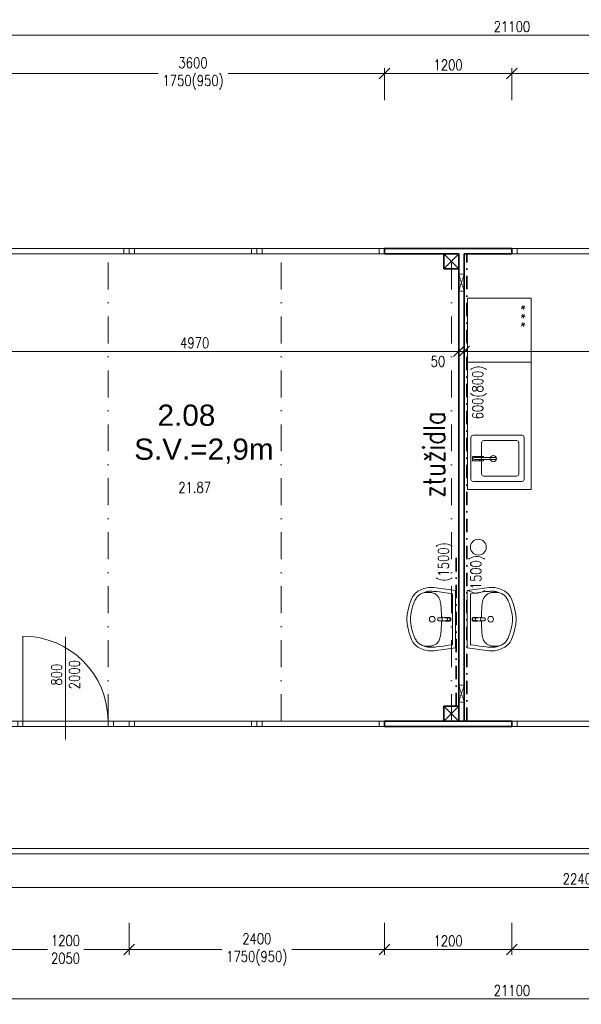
# Model space of a CAD drawing. Header units: millimetres. Extents: x -485339 to 350584, y -1189936 to 0.
# Tile 188 of 256: x 24734 to 30018, y -1083142 to -1073871. Entities that reach past the tile are written whole.
import ezdxf
from ezdxf.enums import TextEntityAlignment as Align

# ---------------------------------------------------------------- set-up
doc = ezdxf.new("R2010")
doc.units = ezdxf.units.MM
doc.header["$LTSCALE"] = 10
for name, pattern in [('DASHDOT', [25.4, 12.7, -6.35, 0, -6.35]), ('DASHED', [19.05, 12.7, -6.35]), ('DĚLICÍ2', [15.875, 6.35, -3.175, 0, -3.175, 0, -3.175])]:
    doc.linetypes.add(name, pattern=pattern)
doc.layers.get('Defpoints').update_dxf_attribs({"color": 201})
for name, color, linetype, lineweight in [('1VZT', 150, 'DASHED', 18), ('N_ker.dlažba', 10, 'DASHDOT', 35), ('N_popis', 10, 'Continuous', 18), ('N_zařiz_předměty', 10, 'Continuous', 18), ('St__otvory_dveře', 40, 'Continuous', 18), ('St_kóty', 132, 'Continuous', 18), ('St_otvory_okna', 40, 'Continuous', 18), ('St_plocha_místnosti', 250, 'Continuous', 18), ('St_popis_otvory', 40, 'Continuous', 18), ('St_sloupy_opláštění_půdorys', 25, 'Continuous', 35), ('St_zařizovací předměty', 252, 'Continuous', 18), ('St_čáry_obrys', 5, 'Continuous', 35), ('St_čáry_osy', 250, 'DASHDOT', 18), ('St_čáry_plné', 250, 'Continuous', 18), ('ZTI_ST_kanalda', 234, 'Continuous', 18)]:
    doc.layers.add(name, color=color, linetype=linetype, lineweight=lineweight)
doc.layers.add('St_plocha_místn', color=140, linetype='Continuous', lineweight=18, plot=False)
doc.styles.add('Andy', font='arial.ttf')
doc.styles.get("Standard").update_dxf_attribs({"font": 'simplex.shx', "width": 0.8})
doc.dimstyles.new('stavebníM50 vnitřní', dxfattribs={"dimtxt": 100, "dimasz": 100, "dimexe": 50, "dimexo": 100, "dimgap": 30, "dimtad": 1, "dimdec": 0, "dimtxsty": 'Standard', "dimblk": 'OBLIQUE', "dimcen": 2.5, "dimclrd": 256, "dimclre": 256, "dimclrt": 256, "dimadec": 0, "dimazin": 0, "dimtfac": 1, "dimtdec": 0, "dimtmove": 2, "dimatfit": 2, "dimldrblk": 'OBLIQUE', "dimfxl": 250, "dimfxlon": 1, "dimlwd": -1, "dimlwe": -1, "dimarcsym": 0})

# ---------------------------------------------------------------- blocks, each defined once
blk = doc.blocks.new('G$C325A9F68')
at = {"layer": 'St_otvory_okna', "ltscale": 2}
for points in [[(0, 0), (1200, 0), (1200, 50), (0, 50)], [(0, 0), (50, 0), (50, 50), (0, 50)], [(1200, 0), (1150, 0), (1150, 50), (1200, 50)]]:
    blk.add_lwpolyline(points, close=True, dxfattribs=at)
blk = doc.blocks.new('G$C51AC4435')
at = {"layer": 'St__otvory_dveře', "ltscale": 2}
for points in [[(0, 0), (50, 0), (50, -150), (0, -150)], [(0, -150), (50, -150), (50, -200), (0, -200)], [(0, -1050), (50, -1050), (50, -1000), (0, -1000)], [(0, -1200), (50, -1200), (50, -1050), (0, -1050)]]:
    blk.add_lwpolyline(points, close=True, dxfattribs=at)
at = {"layer": 'St__otvory_dveře', "linetype": 'DĚLICÍ2'}
for points in [[(0, -1000), (0, -200)], [(50, -1000), (50, -200)]]:
    blk.add_lwpolyline(points, dxfattribs=at)
at = {"layer": 'St__otvory_dveře', "ltscale": 2}
blk.add_lwpolyline([(50, -1000), (850, -1000)], dxfattribs=at)
blk.add_arc((50, -1000), 800, 0, 90, dxfattribs=at)
blk = doc.blocks.new('19252405')
at = {"color": 0}
for p, q in [((-297.4, 289), (-354.4, 263.7)), ((-256, 297.9), (-297.4, 289)), ((-205.9, 297.8), (-256, 297.9)), ((-0.1, 270), (-205.9, 297.8)), ((-415, 191.7), (-438, 129.3)), ((-402, 215.6), (-415, 191.7)), ((-387.8, 235.1), (-402, 215.6)), ((-354.4, 263.7), (-387.8, 235.1)), ((-377.9, 187.5), (-383.4, 176.7)), ((-372.4, 197), (-377.9, 187.5)), ((-366.9, 205.2), (-372.4, 197)), ((-361.2, 212.3), (-366.9, 205.2)), ((-355.4, 218.6), (-361.2, 212.3)), ((-349.3, 224.2), (-355.4, 218.6)), ((-342.8, 229.3), (-349.3, 224.2)), ((-335.7, 234), (-342.8, 229.3)), ((-328.1, 238.5), (-335.7, 234)), ((-319.9, 242.7), (-328.1, 238.5)), ((-311.4, 246.6), (-319.9, 242.7)), ((-303, 250), (-311.4, 246.6)), ((-294.7, 253.1), (-303, 250)), ((-296.5, 251), (-303, 250)), ((-289.1, 251.8), (-296.5, 251)), ((-287, 255.6), (-294.7, 253.1)), ((-281, 252.4), (-289.1, 251.8)), ((-279.9, 257.7), (-287, 255.6)), ((-272.6, 252.9), (-281, 252.4)), ((-273.6, 259.4), (-279.9, 257.7)), ((-267.9, 260.7), (-273.6, 259.4)), ((-264.3, 253.2), (-272.6, 252.9)), ((-262.5, 261.7), (-267.9, 260.7)), ((-256.6, 253.4), (-264.3, 253.2)), ((-257.4, 262.5), (-262.5, 261.7)), ((-252.3, 263.1), (-257.4, 262.5)), ((-249.5, 253.4), (-256.6, 253.4)), ((-247.3, 263.5), (-252.3, 263.1)), ((-243.2, 253.2), (-249.5, 253.4)), ((-242, 263.9), (-247.3, 263.5)), ((-237.2, 252.7), (-243.2, 253.2)), ((-236, 264), (-242, 263.9)), ((-231.5, 252), (-237.2, 252.7)), ((-228.7, 263.9), (-236, 264)), ((-225.7, 250.8), (-231.5, 252)), ((-219.5, 263.5), (-228.7, 263.9)), ((-219.7, 249.3), (-225.7, 250.8)), ((-213.4, 247.2), (-219.7, 249.3)), ((-208.3, 262.9), (-219.5, 263.5)), ((-206.7, 244.7), (-213.4, 247.2)), ((-194.3, 261.8), (-208.3, 262.9)), ((-199.8, 241.7), (-206.7, 244.7)), ((-192.9, 238.2), (-199.8, 241.7)), ((-175.7, 260), (-194.3, 261.8)), ((-186.2, 234.2), (-192.9, 238.2)), ((-179.7, 229.6), (-186.2, 234.2)), ((-173.6, 224.5), (-179.7, 229.6)), ((-149.9, 256.8), (-175.7, 260)), ((-168, 218.8), (-173.6, 224.5)), ((-162.7, 212.4), (-168, 218.8)), ((-158, 205.2), (-162.7, 212.4)), ((-153.7, 197.1), (-158, 205.2)), ((-149.9, 188), (-153.7, 197.1)), ((-114.5, 252), (-149.9, 256.8)), ((-146.7, 177.9), (-149.9, 188)), ((-67.2, 245), (-114.5, 252)), ((-34.3, 239.9), (-67.2, 245)), ((-30.1, 235), (-29.9, -235)), ((-0.1, 270), (0.1, -270)), ((-438, 129.3), (-456.2, 47.3)), ((-409.5, 101.6), (-414.2, 82.9)), ((-404.5, 119.4), (-409.5, 101.6)), ((-399.3, 135.8), (-404.5, 119.4)), ((-394.1, 150.9), (-399.3, 135.8)), ((-388.8, 164.5), (-394.1, 150.9)), ((-383.4, 176.7), (-388.8, 164.5)), ((-143.9, 166.8), (-146.7, 177.9)), ((-141.5, 154.5), (-143.9, 166.8)), ((-139.5, 141.3), (-141.5, 154.5)), ((-137.9, 127), (-139.5, 141.3)), ((-136.6, 111.6), (-137.9, 127)), ((-135.5, 95.2), (-136.6, 111.6)), ((-134.7, 77.8), (-135.5, 95.2)), ((-456.2, 47.3), (-460, -0.1)), ((-423.8, 21.2), (-425.1, -1.9)), ((-423.8, -21.5), (-425.1, 1.7)), ((-421.5, 42.6), (-423.8, 21.2)), ((-418.2, 63.2), (-421.5, 42.6)), ((-414.2, 82.9), (-418.2, 63.2)), ((-167.6, 4.8), (-167.7, 2.2)), ((-167.7, 2.2), (-167.7, 0)), ((-167.5, 6.7), (-167.6, 4.8)), ((-167.4, 8), (-167.5, 6.7)), ((-167.2, 9), (-167.4, 8)), ((-167, 9.6), (-167.2, 9)), ((-166.7, 10.2), (-167, 9.6)), ((-166.5, 10.7), (-166.7, 10.2)), ((-166.2, 11.1), (-166.5, 10.7)), ((-165.8, 11.4), (-166.2, 11.1)), ((-165.5, 11.7), (-165.8, 11.4)), ((-165.1, 11.9), (-165.5, 11.7)), ((-164.7, 12.1), (-165.1, 11.9)), ((-164.2, 12.3), (-164.7, 12.1)), ((-163.7, 12.5), (-164.2, 12.3)), ((-163.2, 12.6), (-163.7, 12.5)), ((-162.5, 12.7), (-163.2, 12.6)), ((-161.8, 12.9), (-162.5, 12.7)), ((-160.9, 13), (-161.8, 12.9)), ((-159.9, 13), (-160.9, 13)), ((-158.7, 13.1), (-159.9, 13)), ((-157.3, 13.2), (-158.7, 13.1)), ((-155.5, 13.3), (-157.3, 13.2)), ((-153.4, 13.3), (-155.5, 13.3)), ((-150.9, 13.4), (-153.4, 13.3)), ((-148.1, 13.5), (-150.9, 13.4)), ((-145, 13.6), (-148.1, 13.5)), ((-141.7, 13.6), (-145, 13.6)), ((-138.2, 13.8), (-141.7, 13.6)), ((-134.6, 13.9), (-138.2, 13.8)), ((-134.1, 59.5), (-134.7, 77.8)), ((-131.1, 14), (-134.6, 13.9)), ((-133.8, 40.3), (-134.1, 59.5)), ((-133.5, 20.5), (-133.8, 40.3)), ((-133.5, 13.9), (-133.5, 20.5)), ((-127.5, 14.2), (-131.1, 14)), ((-124.2, 14.4), (-127.5, 14.2)), ((-125.2, 8.9), (-125.9, 0)), ((-124.7, 12.6), (-125.2, 8.9)), ((-123.5, 16.6), (-124.7, 12.6)), ((-122.5, 18), (-123.5, 16.6)), ((-120.2, 19), (-122.5, 18)), ((-113.5, 18.2), (-120.2, 19)), ((-100.4, 14.6), (-113.5, 18.2)), ((-101.7, 15.8), (-104.1, 15.6)), ((-99.2, 15.9), (-101.7, 15.8)), ((-90.4, 12.4), (-100.4, 14.6)), ((-96.8, 16.1), (-99.2, 15.9)), ((-94.8, 16.2), (-96.8, 16.1)), ((-92.9, 16.4), (-94.8, 16.2)), ((-91.1, 16.5), (-92.9, 16.4)), ((-89.5, 16.6), (-91.1, 16.5)), ((-85, 11.7), (-90.4, 12.4)), ((-88, 16.7), (-89.5, 16.6)), ((-86.5, 16.8), (-88, 16.7)), ((-85, 16.9), (-86.5, 16.8)), ((-83.5, 17), (-85, 16.9)), ((-80.9, 12), (-85, 11.7)), ((-82, 17.1), (-83.5, 17)), ((-80.6, 17.2), (-82, 17.1)), ((-76.4, 13), (-80.9, 12)), ((-79.2, 17.3), (-80.6, 17.2)), ((-78, 17.4), (-79.2, 17.3)), ((-76.8, 17.5), (-78, 17.4)), ((-75.7, 17.5), (-76.8, 17.5)), ((-70.6, 14.3), (-76.4, 13)), ((-74.6, 17.6), (-75.7, 17.5)), ((-73.6, 17.7), (-74.6, 17.6)), ((-72.5, 17.8), (-73.6, 17.7)), ((-71.4, 17.8), (-72.5, 17.8)), ((-70.3, 17.9), (-71.4, 17.8)), ((-63.6, 15), (-70.6, 14.3)), ((-69, 17.9), (-70.3, 17.9)), ((-67.6, 18), (-69, 17.9)), ((-65.9, 18.1), (-67.6, 18)), ((-64, 18.1), (-65.9, 18.1)), ((-61.7, 18.2), (-64, 18.1)), ((-55.3, 16.9), (-55.3, 16.9)), ((-49.8, 12.9), (-49.8, 12.9)), ((-46.2, 7), (-46.2, 7)), ((-456.2, -47.5), (-460, -0.1)), ((-438, -129.6), (-456.2, -47.5)), ((-421.5, -42.8), (-423.8, -21.5)), ((-418.2, -63.4), (-421.5, -42.8)), ((-414.1, -83.1), (-418.2, -63.4)), ((-409.5, -101.8), (-414.1, -83.1)), ((-167.7, -2.3), (-167.7, 0)), ((-167.6, -4.9), (-167.7, -2.3)), ((-167.5, -6.8), (-167.6, -4.9)), ((-167.4, -8.1), (-167.5, -6.8)), ((-167.2, -9), (-167.4, -8.1)), ((-167, -9.7), (-167.2, -9)), ((-166.7, -10.3), (-167, -9.7)), ((-166.4, -10.8), (-166.7, -10.3)), ((-166.1, -11.2), (-166.4, -10.8)), ((-165.8, -11.5), (-166.1, -11.2)), ((-165.5, -11.8), (-165.8, -11.5)), ((-165.1, -12), (-165.5, -11.8)), ((-164.7, -12.2), (-165.1, -12)), ((-164.2, -12.4), (-164.7, -12.2)), ((-163.7, -12.6), (-164.2, -12.4)), ((-163.2, -12.7), (-163.7, -12.6)), ((-162.5, -12.8), (-163.2, -12.7)), ((-161.8, -12.9), (-162.5, -12.8)), ((-160.9, -13), (-161.8, -12.9)), ((-159.9, -13.1), (-160.9, -13)), ((-158.7, -13.2), (-159.9, -13.1)), ((-157.3, -13.3), (-158.7, -13.2)), ((-155.5, -13.3), (-157.3, -13.3)), ((-153.4, -13.4), (-155.5, -13.3)), ((-150.9, -13.5), (-153.4, -13.4)), ((-148.1, -13.5), (-150.9, -13.5)), ((-145, -13.6), (-148.1, -13.5)), ((-141.6, -13.7), (-145, -13.6)), ((-138.2, -13.8), (-141.6, -13.7)), ((-134.6, -13.9), (-138.2, -13.8)), ((-134.7, -77.8), (-135.5, -95.2)), ((-134.1, -59.5), (-134.7, -77.8)), ((-131, -14.1), (-134.6, -13.9)), ((-133.7, -40.4), (-134.1, -59.5)), ((-133.5, -20.5), (-133.7, -40.4)), ((-133.5, -14), (-133.5, -20.5)), ((-127.5, -14.3), (-131, -14.1)), ((-124.2, -14.4), (-127.5, -14.3)), ((-125.2, -8.9), (-125.9, 0)), ((-124.7, -12.6), (-125.2, -8.9)), ((-123.4, -16.6), (-124.7, -12.6)), ((-122.5, -18.1), (-123.4, -16.6)), ((-120.2, -19.1), (-122.5, -18.1)), ((-113.5, -18.2), (-120.2, -19.1)), ((-100.4, -14.7), (-113.5, -18.2)), ((-101.7, -15.8), (-104.1, -15.6)), ((-99.2, -16), (-101.7, -15.8)), ((-90.4, -12.4), (-100.4, -14.7)), ((-96.8, -16.1), (-99.2, -16)), ((-94.7, -16.3), (-96.8, -16.1)), ((-92.9, -16.4), (-94.7, -16.3)), ((-91.1, -16.5), (-92.9, -16.4)), ((-89.5, -16.6), (-91.1, -16.5)), ((-85, -11.7), (-90.4, -12.4)), ((-88, -16.7), (-89.5, -16.6)), ((-86.5, -16.8), (-88, -16.7)), ((-85, -16.9), (-86.5, -16.8)), ((-80.8, -12.1), (-85, -11.7)), ((-83.5, -17), (-85, -16.9)), ((-82, -17.1), (-83.5, -17)), ((-80.6, -17.2), (-82, -17.1)), ((-76.4, -13), (-80.8, -12.1)), ((-79.2, -17.3), (-80.6, -17.2)), ((-78, -17.4), (-79.2, -17.3)), ((-76.8, -17.5), (-78, -17.4)), ((-75.7, -17.6), (-76.8, -17.5)), ((-70.6, -14.3), (-76.4, -13)), ((-74.6, -17.7), (-75.7, -17.6)), ((-73.5, -17.7), (-74.6, -17.7)), ((-72.5, -17.8), (-73.5, -17.7)), ((-71.4, -17.9), (-72.5, -17.8)), ((-70.3, -17.9), (-71.4, -17.9)), ((-63.6, -15), (-70.6, -14.3)), ((-69, -18), (-70.3, -17.9)), ((-67.6, -18), (-69, -18)), ((-65.9, -18.1), (-67.6, -18)), ((-63.9, -18.2), (-65.9, -18.1)), ((-61.6, -18.2), (-63.9, -18.2)), ((-55.3, -16.9), (-55.3, -16.9)), ((-49.8, -12.9), (-49.8, -12.9)), ((-46.2, -7.1), (-46.2, -7.1)), ((-44.9, 0), (-44.9, 0)), ((-414.9, -191.9), (-438, -129.6)), ((-404.4, -119.5), (-409.5, -101.8)), ((-399.3, -136), (-404.4, -119.5)), ((-394, -151.1), (-399.3, -136)), ((-388.7, -164.7), (-394, -151.1)), ((-383.3, -176.9), (-388.7, -164.7)), ((-377.8, -187.7), (-383.3, -176.9)), ((-146.6, -178), (-149.9, -188.1)), ((-143.8, -166.8), (-146.6, -178)), ((-141.4, -154.6), (-143.8, -166.8)), ((-139.4, -141.4), (-141.4, -154.6)), ((-137.8, -127), (-139.4, -141.4)), ((-136.5, -111.6), (-137.8, -127)), ((-135.5, -95.2), (-136.5, -111.6)), ((-401.9, -215.8), (-414.9, -191.9)), ((-387.7, -235.3), (-401.9, -215.8)), ((-354.3, -263.9), (-387.7, -235.3)), ((-372.3, -197.1), (-377.8, -187.7)), ((-366.8, -205.3), (-372.3, -197.1)), ((-361.1, -212.5), (-366.8, -205.3)), ((-355.3, -218.8), (-361.1, -212.5)), ((-349.1, -224.4), (-355.3, -218.8)), ((-297.3, -289.2), (-354.3, -263.9)), ((-342.6, -229.5), (-349.1, -224.4)), ((-335.6, -234.2), (-342.6, -229.5)), ((-328, -238.7), (-335.6, -234.2)), ((-319.8, -242.9), (-328, -238.7)), ((-311.3, -246.7), (-319.8, -242.9)), ((-302.9, -250.2), (-311.3, -246.7)), ((-296.4, -251.1), (-302.9, -250.2)), ((-294.6, -253.2), (-302.9, -250.2)), ((-289, -251.9), (-296.4, -251.1)), ((-286.8, -255.8), (-294.6, -253.2)), ((-280.8, -252.6), (-289, -251.9)), ((-279.8, -257.9), (-286.8, -255.8)), ((-272.5, -253), (-280.8, -252.6)), ((-273.5, -259.5), (-279.8, -257.9)), ((-267.7, -260.8), (-273.5, -259.5)), ((-264.2, -253.4), (-272.5, -253)), ((-262.4, -261.8), (-267.7, -260.8)), ((-256.4, -253.5), (-264.2, -253.4)), ((-257.3, -262.6), (-262.4, -261.8)), ((-252.2, -263.2), (-257.3, -262.6)), ((-249.4, -253.5), (-256.4, -253.5)), ((-247.1, -263.7), (-252.2, -263.2)), ((-243, -253.3), (-249.4, -253.5)), ((-241.9, -264), (-247.1, -263.7)), ((-237.1, -252.9), (-243, -253.3)), ((-235.9, -264.1), (-241.9, -264)), ((-231.4, -252.1), (-237.1, -252.9)), ((-228.5, -264), (-235.9, -264.1)), ((-225.6, -250.9), (-231.4, -252.1)), ((-219.4, -263.7), (-228.5, -264)), ((-219.6, -249.4), (-225.6, -250.9)), ((-213.2, -247.3), (-219.6, -249.4)), ((-208.1, -263), (-219.4, -263.7)), ((-206.6, -244.8), (-213.2, -247.3)), ((-194.2, -261.9), (-208.1, -263)), ((-199.7, -241.8), (-206.6, -244.8)), ((0.1, -270), (-205.7, -297.9)), ((-192.8, -238.3), (-199.7, -241.8)), ((-175.6, -260), (-194.2, -261.9)), ((-186.1, -234.3), (-192.8, -238.3)), ((-179.6, -229.7), (-186.1, -234.3)), ((-173.5, -224.6), (-179.6, -229.7)), ((-149.8, -256.9), (-175.6, -260)), ((-167.9, -218.9), (-173.5, -224.6)), ((-162.6, -212.5), (-167.9, -218.9)), ((-157.9, -205.2), (-162.6, -212.5)), ((-153.6, -197.1), (-157.9, -205.2)), ((-149.9, -188.1), (-153.6, -197.1)), ((-114.4, -252.1), (-149.8, -256.9)), ((-67, -245.1), (-114.4, -252.1)), ((-34.2, -239.9), (-67, -245.1)), ((-255.9, -298), (-297.3, -289.2)), ((-205.7, -297.9), (-255.9, -298))]:
    blk.add_line(p, q, dxfattribs=at)
for centre, major_axis, start_param, end_param in [((-35.1, 235), (3.54, 3.54), 5.498034, 6.914051), ((-220, -0.1), (19.1, 19.1), 0.785398, 7.068583), ((-62.9, 0), (-9.75, 9.75), -0.785398, 5.497787), ((-62.9, 0), (10.6, 10.6), 3.881371, 7.115283), ((-61.7, 2.9), (-10.9, 10.9), -1.209553, -0.785152), ((-62.3, 1.5), (11.9, 11.9), 6.239989, 6.644428), ((-63.3, 0.6), (-12.9, 12.9), 4.290124, 4.669192), ((-64.8, 0), (-14, 14), 3.927237, 4.290124), ((-61.7, -2.9), (-10.9, 10.9), 2.356441, 2.780842), ((-62.3, -1.5), (11.9, 11.9), 4.351639, 4.756078), ((-63.3, -0.6), (-12.9, 12.9), 3.185282, 3.564351), ((-64.8, 0), (-14, 14), 3.564351, 3.927237), ((-34.9, -235), (-3.54, 3.54), 2.51122, 3.927237)]:
    blk.add_ellipse(centre, major_axis=major_axis, ratio=1, start_param=start_param, end_param=end_param, dxfattribs=at)
blk = doc.blocks.new('G$C2F820337')
at = {"layer": 'St_sloupy_opláštění_půdorys', "ltscale": 2}
blk.add_lwpolyline([(-70, -70), (70, -70), (70, 70), (-70, 70)], close=True, dxfattribs=at)
for points in [[(-70, 70), (70, -70)], [(70, 70), (-70, -70)]]:
    blk.add_lwpolyline(points, dxfattribs=at)
blk = doc.blocks.new('_OBLIQUE')
at = {"color": 0, "linetype": 'ByBlock'}
blk.add_line((-0.5, -0.5), (0.5, 0.5), dxfattribs=at)
blk = doc.blocks.new('*D6160')
at = {"layer": 'Defpoints', "color": 0}
for p in [(24565.3, -1080821.3), (25765.3, -1080821.3), (25765.3, -1082624.9)]:
    blk.add_point(p, dxfattribs=at)
at = {"layer": 'St_kóty'}
for p, q in [((24565.3, -1082374.9), (24565.3, -1082674.9)), ((25765.3, -1082374.9), (25765.3, -1082674.9)), ((24565.3, -1082624.9), (24994.3, -1082624.9)), ((25765.3, -1082624.9), (25336.2, -1082624.9))]:
    blk.add_line(p, q, dxfattribs=at)
at = {"layer": 'St_kóty', "linetype": 'ByBlock', "xscale": 100, "yscale": 100, "zscale": 100, "rotation": 180}
blk.add_blockref('_OBLIQUE', (24565.3, -1082624.9), dxfattribs=at)
at = {"layer": 'St_kóty', "linetype": 'ByBlock', "xscale": 100, "yscale": 100, "zscale": 100}
blk.add_blockref('_OBLIQUE', (25765.3, -1082624.9), dxfattribs=at)
at = {"layer": 'St_kóty', "insert": (25165.3, -1082624.9), "char_height": 100, "attachment_point": 5}
blk.add_mtext('1200\\P2050', dxfattribs=at)
blk = doc.blocks.new('*D6161')
at = {"layer": 'Defpoints', "color": 0}
for p in [(25765.3, -1080821.3), (28165.3, -1080821.3), (28165.3, -1082624.9)]:
    blk.add_point(p, dxfattribs=at)
at = {"layer": 'St_kóty'}
for p, q in [((25765.3, -1082374.9), (25765.3, -1082674.9)), ((28165.3, -1082374.9), (28165.3, -1082674.9)), ((25765.3, -1082624.9), (26636.2, -1082624.9)), ((28165.3, -1082624.9), (27294.3, -1082624.9))]:
    blk.add_line(p, q, dxfattribs=at)
at = {"layer": 'St_kóty', "linetype": 'ByBlock', "xscale": 100, "yscale": 100, "zscale": 100, "rotation": 180}
blk.add_blockref('_OBLIQUE', (25765.3, -1082624.9), dxfattribs=at)
at = {"layer": 'St_kóty', "linetype": 'ByBlock', "xscale": 100, "yscale": 100, "zscale": 100}
blk.add_blockref('_OBLIQUE', (28165.3, -1082624.9), dxfattribs=at)
at = {"layer": 'St_kóty', "insert": (26965.3, -1082624.9), "char_height": 100, "attachment_point": 5}
blk.add_mtext('2400\\P1750(950)', dxfattribs=at)
blk = doc.blocks.new('*D6162')
at = {"layer": 'Defpoints', "color": 0}
for p in [(28165.3, -1080821.3), (29365.3, -1080821.3), (29365.3, -1082624.9)]:
    blk.add_point(p, dxfattribs=at)
at = {"layer": 'St_kóty'}
for p, q in [((28165.3, -1082374.9), (28165.3, -1082674.9)), ((29365.3, -1082374.9), (29365.3, -1082674.9)), ((28165.3, -1082624.9), (29365.3, -1082624.9))]:
    blk.add_line(p, q, dxfattribs=at)
at = {"layer": 'St_kóty', "linetype": 'ByBlock', "xscale": 100, "yscale": 100, "zscale": 100, "rotation": 180}
blk.add_blockref('_OBLIQUE', (28165.3, -1082624.9), dxfattribs=at)
at = {"layer": 'St_kóty', "linetype": 'ByBlock', "xscale": 100, "yscale": 100, "zscale": 100}
blk.add_blockref('_OBLIQUE', (29365.3, -1082624.9), dxfattribs=at)
at = {"layer": 'St_kóty', "insert": (28765.3, -1082544.9), "char_height": 100, "attachment_point": 5}
blk.add_mtext('1200', dxfattribs=at)
blk = doc.blocks.new('*D6163')
at = {"layer": 'Defpoints', "color": 0}
for p in [(29365.3, -1080821.3), (31765.3, -1080821.3), (31765.3, -1082624.9)]:
    blk.add_point(p, dxfattribs=at)
at = {"layer": 'St_kóty'}
for p, q in [((29365.3, -1082374.9), (29365.3, -1082674.9)), ((31765.3, -1082374.9), (31765.3, -1082674.9)), ((29365.3, -1082624.9), (30236.2, -1082624.9)), ((31765.3, -1082624.9), (30894.3, -1082624.9))]:
    blk.add_line(p, q, dxfattribs=at)
at = {"layer": 'St_kóty', "linetype": 'ByBlock', "xscale": 100, "yscale": 100, "zscale": 100, "rotation": 180}
blk.add_blockref('_OBLIQUE', (29365.3, -1082624.9), dxfattribs=at)
at = {"layer": 'St_kóty', "linetype": 'ByBlock', "xscale": 100, "yscale": 100, "zscale": 100}
blk.add_blockref('_OBLIQUE', (31765.3, -1082624.9), dxfattribs=at)
at = {"layer": 'St_kóty', "insert": (30565.3, -1082624.9), "char_height": 100, "attachment_point": 5}
blk.add_mtext('2400\\P1750(950)', dxfattribs=at)
blk = doc.blocks.new('*D6173')
at = {"layer": 'Defpoints', "color": 0}
for p in [(23895.3, -1076075.7), (28865.3, -1076075.7), (28865.3, -1076994)]:
    blk.add_point(p, dxfattribs=at)
at = {"layer": 'St_kóty'}
for p, q in [((23895.3, -1076744), (23895.3, -1077044)), ((28865.3, -1076744), (28865.3, -1077044)), ((23895.3, -1076994), (28865.3, -1076994))]:
    blk.add_line(p, q, dxfattribs=at)
at = {"layer": 'St_kóty', "linetype": 'ByBlock', "xscale": 100, "yscale": 100, "zscale": 100, "rotation": 180}
blk.add_blockref('_OBLIQUE', (23895.3, -1076994), dxfattribs=at)
at = {"layer": 'St_kóty', "linetype": 'ByBlock', "xscale": 100, "yscale": 100, "zscale": 100}
blk.add_blockref('_OBLIQUE', (28865.3, -1076994), dxfattribs=at)
at = {"layer": 'St_kóty', "insert": (26380.3, -1076914), "char_height": 100, "attachment_point": 5}
blk.add_mtext('4970', dxfattribs=at)
blk = doc.blocks.new('*D6174')
at = {"layer": 'Defpoints', "color": 0}
for p in [(28865.3, -1076075.7), (28915.3, -1076075.7), (28915.3, -1076994)]:
    blk.add_point(p, dxfattribs=at)
at = {"layer": 'St_kóty'}
for p, q in [((28865.3, -1076744), (28865.3, -1077044)), ((28915.3, -1076744), (28915.3, -1077044)), ((28865.3, -1076994), (28765.3, -1076994)), ((28865.3, -1076994), (28915.3, -1076994)), ((28915.3, -1076994), (29015.3, -1076994))]:
    blk.add_line(p, q, dxfattribs=at)
at = {"layer": 'St_kóty', "linetype": 'ByBlock', "xscale": 100, "yscale": 100, "zscale": 100}
blk.add_blockref('_OBLIQUE', (28865.3, -1076994), dxfattribs=at)
at = {"layer": 'St_kóty', "linetype": 'ByBlock', "xscale": 100, "yscale": 100, "zscale": 100, "rotation": 180}
blk.add_blockref('_OBLIQUE', (28915.3, -1076994), dxfattribs=at)
at = {"layer": 'St_kóty', "insert": (28668.6, -1077088.4), "char_height": 100, "attachment_point": 5}
blk.add_mtext('50', dxfattribs=at)
blk = doc.blocks.new('*D6175')
at = {"layer": 'Defpoints', "color": 0}
for p in [(28915.3, -1076075.7), (35225.3, -1076075.7), (35225.3, -1076994)]:
    blk.add_point(p, dxfattribs=at)
at = {"layer": 'St_kóty'}
for p, q in [((28915.3, -1076744), (28915.3, -1077044)), ((35225.3, -1076744), (35225.3, -1077044)), ((28915.3, -1076994), (35225.3, -1076994))]:
    blk.add_line(p, q, dxfattribs=at)
at = {"layer": 'St_kóty', "linetype": 'ByBlock', "xscale": 100, "yscale": 100, "zscale": 100, "rotation": 180}
blk.add_blockref('_OBLIQUE', (28915.3, -1076994), dxfattribs=at)
at = {"layer": 'St_kóty', "linetype": 'ByBlock', "xscale": 100, "yscale": 100, "zscale": 100}
blk.add_blockref('_OBLIQUE', (35225.3, -1076994), dxfattribs=at)
at = {"layer": 'St_kóty', "insert": (32070.3, -1076914), "char_height": 100, "attachment_point": 5}
blk.add_mtext('6310', dxfattribs=at)
blk = doc.blocks.new('*D6182')
at = {"layer": 'Defpoints', "color": 0}
for p in [(28165.3, -1074377.8), (24565.3, -1076025.7), (28165.3, -1076025.7)]:
    blk.add_point(p, dxfattribs=at)
at = {"layer": 'St_kóty'}
for p, q in [((24565.3, -1074627.8), (24565.3, -1074327.8)), ((24565.3, -1074377.8), (26036.2, -1074377.8)), ((28165.3, -1074377.8), (26694.3, -1074377.8)), ((28165.3, -1074627.8), (28165.3, -1074327.8))]:
    blk.add_line(p, q, dxfattribs=at)
at = {"layer": 'St_kóty', "linetype": 'ByBlock', "xscale": 100, "yscale": 100, "zscale": 100, "rotation": 180}
blk.add_blockref('_OBLIQUE', (24565.3, -1074377.8), dxfattribs=at)
at = {"layer": 'St_kóty', "linetype": 'ByBlock', "xscale": 100, "yscale": 100, "zscale": 100}
blk.add_blockref('_OBLIQUE', (28165.3, -1074377.8), dxfattribs=at)
at = {"layer": 'St_kóty', "insert": (26365.3, -1074377.8), "char_height": 100, "attachment_point": 5}
blk.add_mtext('3600\\P1750(950)', dxfattribs=at)
blk = doc.blocks.new('*D6183')
at = {"layer": 'Defpoints', "color": 0}
for p in [(29365.3, -1074377.8), (28165.3, -1076025.7), (29365.3, -1076025.7)]:
    blk.add_point(p, dxfattribs=at)
at = {"layer": 'St_kóty'}
for p, q in [((28165.3, -1074627.8), (28165.3, -1074327.8)), ((28165.3, -1074377.8), (29365.3, -1074377.8)), ((29365.3, -1074627.8), (29365.3, -1074327.8))]:
    blk.add_line(p, q, dxfattribs=at)
at = {"layer": 'St_kóty', "linetype": 'ByBlock', "xscale": 100, "yscale": 100, "zscale": 100, "rotation": 180}
blk.add_blockref('_OBLIQUE', (28165.3, -1074377.8), dxfattribs=at)
at = {"layer": 'St_kóty', "linetype": 'ByBlock', "xscale": 100, "yscale": 100, "zscale": 100}
blk.add_blockref('_OBLIQUE', (29365.3, -1074377.8), dxfattribs=at)
at = {"layer": 'St_kóty', "insert": (28765.3, -1074297.8), "char_height": 100, "attachment_point": 5}
blk.add_mtext('1200', dxfattribs=at)
blk = doc.blocks.new('*D6184')
at = {"layer": 'Defpoints', "color": 0}
for p in [(34165.3, -1074377.8), (29365.3, -1076025.7), (34165.3, -1076050.7)]:
    blk.add_point(p, dxfattribs=at)
at = {"layer": 'St_kóty'}
for p, q in [((29365.3, -1074627.8), (29365.3, -1074327.8)), ((29365.3, -1074377.8), (31436.2, -1074377.8)), ((34165.3, -1074377.8), (32094.3, -1074377.8)), ((34165.3, -1074627.8), (34165.3, -1074327.8))]:
    blk.add_line(p, q, dxfattribs=at)
at = {"layer": 'St_kóty', "linetype": 'ByBlock', "xscale": 100, "yscale": 100, "zscale": 100, "rotation": 180}
blk.add_blockref('_OBLIQUE', (29365.3, -1074377.8), dxfattribs=at)
at = {"layer": 'St_kóty', "linetype": 'ByBlock', "xscale": 100, "yscale": 100, "zscale": 100}
blk.add_blockref('_OBLIQUE', (34165.3, -1074377.8), dxfattribs=at)
at = {"layer": 'St_kóty', "insert": (31765.3, -1074377.8), "char_height": 100, "attachment_point": 5}
blk.add_mtext('4800\\P1750(950)', dxfattribs=at)
blk = doc.blocks.new('*D6238')
at = {"layer": 'Defpoints', "color": 0}
for p in [(39915.3, -1074017.1), (18815.3, -1076025.7), (39915.3, -1076025.7)]:
    blk.add_point(p, dxfattribs=at)
at = {"layer": 'St_kóty'}
for p, q in [((18815.3, -1074267.1), (18815.3, -1073967.1)), ((18815.3, -1074017.1), (39915.3, -1074017.1)), ((39915.3, -1074267.1), (39915.3, -1073967.1))]:
    blk.add_line(p, q, dxfattribs=at)
at = {"layer": 'St_kóty', "linetype": 'ByBlock', "xscale": 100, "yscale": 100, "zscale": 100, "rotation": 180}
blk.add_blockref('_OBLIQUE', (18815.3, -1074017.1), dxfattribs=at)
at = {"layer": 'St_kóty', "linetype": 'ByBlock', "xscale": 100, "yscale": 100, "zscale": 100}
blk.add_blockref('_OBLIQUE', (39915.3, -1074017.1), dxfattribs=at)
at = {"layer": 'St_kóty', "insert": (29365.3, -1073937.1), "char_height": 100, "attachment_point": 5}
blk.add_mtext('21100', dxfattribs=at)
blk = doc.blocks.new('*D6326')
at = {"layer": 'Defpoints', "color": 0}
for p in [(39915.3, -1080525.7), (18815.3, -1081725.7), (39915.3, -1083091.6)]:
    blk.add_point(p, dxfattribs=at)
at = {"layer": 'St_kóty'}
for p, q in [((18815.3, -1082841.6), (18815.3, -1083141.6)), ((39915.3, -1082841.6), (39915.3, -1083141.6)), ((18815.3, -1083091.6), (39915.3, -1083091.6))]:
    blk.add_line(p, q, dxfattribs=at)
at = {"layer": 'St_kóty', "linetype": 'ByBlock', "xscale": 100, "yscale": 100, "zscale": 100, "rotation": 180}
blk.add_blockref('_OBLIQUE', (18815.3, -1083091.6), dxfattribs=at)
at = {"layer": 'St_kóty', "linetype": 'ByBlock', "xscale": 100, "yscale": 100, "zscale": 100}
blk.add_blockref('_OBLIQUE', (39915.3, -1083091.6), dxfattribs=at)
at = {"layer": 'St_kóty', "insert": (29365.3, -1083011.6), "char_height": 100, "attachment_point": 5}
blk.add_mtext('21100', dxfattribs=at)
blk = doc.blocks.new('*D6334')
at = {"layer": 'Defpoints', "color": 0}
for p in [(18815.3, -1081725.7), (41215.3, -1081725.7), (41215.3, -1082040.9)]:
    blk.add_point(p, dxfattribs=at)
at = {"layer": 'St_kóty'}
for p, q in [((18815.3, -1081825.7), (18815.3, -1082090.9)), ((41215.3, -1081825.7), (41215.3, -1082090.9)), ((18815.3, -1082040.9), (41215.3, -1082040.9))]:
    blk.add_line(p, q, dxfattribs=at)
at = {"layer": 'St_kóty', "linetype": 'ByBlock', "xscale": 100, "yscale": 100, "zscale": 100, "rotation": 180}
blk.add_blockref('_OBLIQUE', (18815.3, -1082040.9), dxfattribs=at)
at = {"layer": 'St_kóty', "linetype": 'ByBlock', "xscale": 100, "yscale": 100, "zscale": 100}
blk.add_blockref('_OBLIQUE', (41215.3, -1082040.9), dxfattribs=at)
at = {"layer": 'St_kóty', "insert": (30015.3, -1081960.9), "char_height": 100, "attachment_point": 5}
blk.add_mtext('22400', dxfattribs=at)
blk = doc.blocks.new('G$CE2E125C4')
at = {"layer": 'St_zařizovací předměty', "color": 0, "ltscale": 0.5}
for p, q in [((1800, 0), (0, 0)), ((1289.1, -52.1), (1289.1, -512.1)), ((1704.4, -32.1), (1309.1, -32.1)), ((1529.1, -48.1), (1489.2, -48.1)), ((1489.2, -48.1), (1489.2, -113.1)), ((1500.1, -62.1), (1500.1, -260)), ((1500.1, -113.1), (1500.1, -62.1)), ((1518.1, -260), (1518.1, -62.1)), ((1518.1, -62.1), (1518.1, -113.1)), ((1529.1, -113.1), (1529.1, -48.1)), ((1724.4, -512.1), (1724.4, -52.1)), ((1339.1, -152.1), (1339.1, -462.1)), ((1654.1, -132.1), (1359.1, -132.1)), ((1489.2, -113.1), (1500.1, -113.1)), ((1500.1, -114.1), (1489.4, -114.1)), ((1489.4, -114.1), (1489.4, -149.1)), ((1489.4, -149.1), (1500.1, -149.1)), ((1500.1, -149.1), (1500.1, -114.1)), ((1518.1, -113.1), (1529.1, -113.1)), ((1528.8, -114.1), (1518.1, -114.1)), ((1518.1, -114.1), (1518.1, -149.1)), ((1518.1, -149.1), (1528.8, -149.1)), ((1528.8, -149.1), (1528.8, -114.1)), ((1674.1, -462.1), (1674.1, -152.1)), ((87.6, -522.4), (68.7, -518.6)), ((87.6, -522.4), (74.8, -536.9)), ((87.6, -522.4), (81.5, -504.1)), ((87.6, -522.4), (100.4, -507.9)), ((87.6, -522.4), (106.5, -526.2)), ((87.6, -522.4), (93.7, -540.7)), ((167.6, -522.4), (148.7, -518.6)), ((167.6, -522.4), (154.8, -536.9)), ((167.6, -522.4), (161.5, -504.1)), ((167.6, -522.4), (180.4, -507.9)), ((167.6, -522.4), (173.7, -540.7)), ((167.6, -522.4), (186.5, -526.2)), ((247.6, -522.4), (228.7, -518.6)), ((247.6, -522.4), (234.8, -536.9)), ((247.6, -522.4), (241.5, -504.1)), ((247.6, -522.4), (260.4, -507.9)), ((247.6, -522.4), (266.5, -526.2)), ((247.6, -522.4), (253.7, -540.7)), ((1309.1, -532.1), (1704.4, -532.1)), ((1359.1, -482.1), (1654.1, -482.1)), ((1800, -600), (0, -600))]:
    blk.add_line(p, q, dxfattribs=at)
for points in [[(0, 0), (0, -600)], [(600, 0), (600, -600)], [(1800, 0), (1800, -600)]]:
    blk.add_lwpolyline(points, dxfattribs=at)
blk.add_circle((1509.1, -242.1), 30, dxfattribs=at)
for centre, radius, start, end in [((1309.1, -52.1), 20, 90, 180), ((1509.1, -62.1), 9, 0, 180), ((1509.1, -62.1), 9, 0, 180), ((1704.4, -52.1), 20, 0, 90), ((1359.1, -152.1), 20, 90, 180), ((1654.1, -152.1), 20, 0, 90), ((1509.1, -260), 9, 180.14724, 0.14724), ((1359.1, -462.1), 20, 180, 270), ((1654.1, -462.1), 20, 270, 0), ((1309.1, -512.1), 20, 180, 270), ((1704.4, -512.1), 20, 270, 0)]:
    blk.add_arc(centre, radius, start, end, dxfattribs=at)
blk.add_point((1359.1, -482.1), dxfattribs=at)
blk = doc.blocks.new('G$CB525666B')
at = {"layer": '1VZT', "ltscale": 0.1}
for points in [[(-10858.9, -80), (-10908.9, -80), (-10858.9, 80), (-10908.9, 80)], [(-10858.9, -3948.9), (-10908.9, -3948.9), (-10858.9, -3788.9), (-10908.9, -3788.9)]]:
    blk.add_lwpolyline(points, close=True, dxfattribs=at)

msp = doc.modelspace()

# ---------------------------------------------------------------- linework, layer by layer
at = {"layer": 'N_ker.dlažba'}
for points in [[(28940.3, -1080475.7), (28940.3, -1076075.7)], [(28840.3, -1080335.7), (28840.3, -1078835.7)]]:
    msp.add_lwpolyline(points, dxfattribs=at)
at = {"layer": 'St_plocha_místn'}
for points in [[(23895.3, -1076075.7), (28865.3, -1076075.7), (28865.3, -1080475.7), (23895.3, -1080475.7)], [(28915.3, -1080475.7), (35225.3, -1080475.7), (35225.3, -1076075.7), (28915.3, -1076075.7)], [(39915.3, -1079375.7), (41215.3, -1079375.7), (41215.3, -1081725.7), (18815.3, -1081725.7), (18815.3, -1080525.7), (39915.3, -1080525.7)]]:
    msp.add_lwpolyline(points, close=True, dxfattribs=at)
at = {"layer": 'St_popis_otvory'}
msp.add_lwpolyline([(25165.3, -1080648.6), (25165.3, -1079682.4)], dxfattribs=at)
at = {"layer": 'St_čáry_obrys', "ltscale": 2}
for points in [[(28165.3, -1076025.7), (29365.3, -1076025.7)], [(28165.3, -1076025.7), (28165.3, -1076075.7)], [(28165.3, -1076075.7), (28865.3, -1076075.7)], [(28915.3, -1076075.7), (28915.3, -1080475.7)], [(28915.3, -1076075.7), (29365.3, -1076075.7)], [(29365.3, -1076025.7), (29365.3, -1076075.7)], [(28865.3, -1076215.7), (28865.3, -1080335.7)], [(28165.3, -1080475.7), (29365.3, -1080475.7)], [(28165.3, -1080475.7), (28165.3, -1080525.7)], [(28165.3, -1080525.7), (29365.3, -1080525.7)], [(29365.3, -1080475.7), (29365.3, -1080525.7)]]:
    msp.add_lwpolyline(points, dxfattribs=at)
at = {"layer": 'St_čáry_osy', "ltscale": 2}
for points in [[(25565.3, -1080475.7), (25565.3, -1076075.7)], [(27195.3, -1080475.7), (27195.3, -1076075.7)], [(28795.3, -1080475.7), (28795.3, -1076075.7)]]:
    msp.add_lwpolyline(points, dxfattribs=at)
at = {"layer": 'St_čáry_plné', "ltscale": 2}
for points in [[(18815.3, -1080525.7), (18815.3, -1081725.7), (39915.3, -1081725.7), (41215.3, -1081725.7), (41215.3, -1079375.7), (39915.3, -1079375.7)], [(18865.3, -1080525.7), (18865.3, -1081675.7), (39915.3, -1081675.7), (41165.3, -1081675.7), (41165.3, -1080225.7)]]:
    msp.add_lwpolyline(points, dxfattribs=at)
at = {"layer": 'ZTI_ST_kanalda', "ltscale": 2}
msp.add_circle((29049.2, -1078837.9), 75, dxfattribs=at)

# ---------------------------------------------------------------- block references
at = {"layer": '1VZT'}
msp.add_blockref('G$CB525666B', (39774.1, -1076346.7), dxfattribs=at)
at = {"layer": 'N_zařiz_předměty', "xscale": -1}
for name, p, rotation in [('G$CE2E125C4', (28947.7, -1076494.8), 89.99999999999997), ('19252405', (28835.2, -1079516.6), 180)]:
    msp.add_blockref(name, p, dxfattribs=dict(at, rotation=rotation))
at = {"layer": 'N_zařiz_předměty', "rotation": 179.9999999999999}
msp.add_blockref('19252405', (28945.3, -1079516.6), dxfattribs=at)
at = {"layer": 'St__otvory_dveře', "ltscale": 2, "xscale": -1, "rotation": 270}
msp.add_blockref('G$C51AC4435', (25765.3, -1080525.7), dxfattribs=at)
at = {"layer": 'St_otvory_okna', "ltscale": 2}
for p in [(24565.3, -1076075.7), (25765.3, -1076075.7), (26965.3, -1076075.7), (29365.3, -1076075.7), (25765.3, -1080525.7), (26965.3, -1080525.7)]:
    msp.add_blockref('G$C325A9F68', p, dxfattribs=at)
at = {"layer": 'St_otvory_okna', "ltscale": 2, "xscale": -1}
msp.add_blockref('G$C325A9F68', (30565.3, -1080525.7), dxfattribs=at)
at = {"layer": 'St_sloupy_opláštění_půdorys', "ltscale": 2}
for p in [(28795.3, -1076145.7), (28795.3, -1080405.7)]:
    msp.add_blockref('G$C2F820337', p, dxfattribs=at)

# ---------------------------------------------------------------- texts
at = {"layer": 'N_popis', "width": 0.8}
for s, p in [('600(800)', (29093.5, -1077635)), ('(1500)', (28771.1, -1079162.8)), ('(1500)', (29076.1, -1079282.9))]:
    msp.add_text(s, height=100, rotation=90, dxfattribs=at).set_placement(p)
at = {"layer": 'St_plocha_místn', "width": 0.8}
msp.add_text('21.87', height=100, dxfattribs=at).set_placement((26380.3, -1078275.7), align=Align.MIDDLE_CENTER)
at = {"layer": 'St_plocha_místnosti', "ltscale": 2, "style": 'Andy'}
for s, p in [('2.08', (26031.3, -1077695.2)), ('S.V.=2,9m', (25811.1, -1078014.9))]:
    msp.add_text(s, height=200, dxfattribs=at).set_placement(p)
at = {"layer": 'St_popis_otvory', "insert": (25165.3, -1080037.4), "char_height": 100, "width": 1342.526, "attachment_point": 5, "rotation": 90}
msp.add_mtext('800\\P2000', dxfattribs=at)
at = {"layer": 'St_čáry_plné', "ltscale": 2, "width": 0.8}
msp.add_text('ztužidla', height=200, rotation=90, dxfattribs=at).set_placement((28733.7, -1078372.7))

# ---------------------------------------------------------------- dimensions: what is measured, and where the dimension line sits
at = {"layer": 'St_kóty'}
for base, p1, p2, picture, middle in [((39915.3, -1074017.1), (18815.3, -1076025.7), (39915.3, -1076025.7), '*D6238', (29365.3, -1073937.1)), ((29365.3, -1074377.8), (28165.3, -1076025.7), (29365.3, -1076025.7), '*D6183', (28765.3, -1074297.8)), ((28865.3, -1076994), (23895.3, -1076075.7), (28865.3, -1076075.7), '*D6173', (26380.3, -1076914)), ((35225.3, -1076994), (28915.3, -1076075.7), (35225.3, -1076075.7), '*D6175', (32070.3, -1076914)), ((29365.3, -1082624.9), (28165.3, -1080821.3), (29365.3, -1080821.3), '*D6162', (28765.3, -1082544.9)), ((41215.3, -1082040.9), (18815.3, -1081725.7), (41215.3, -1081725.7), '*D6334', (30015.3, -1081960.9))]:
    dim = msp.add_linear_dim(base=base, p1=p1, p2=p2, dimstyle='stavebníM50 vnitřní', dxfattribs=at)
    dim.commit()
    dim.dimension.update_dxf_attribs({"geometry": picture, "text_midpoint": middle})
for base, p1, p2, text, picture, middle in [((28165.3, -1074377.8), (24565.3, -1076025.7), (28165.3, -1076025.7), '<>\\P1750(950)', '*D6182', (26365.3, -1074377.8)), ((34165.3, -1074377.8), (29365.3, -1076025.7), (34165.3, -1076050.7), '<>\\P1750(950)', '*D6184', (31765.3, -1074377.8)), ((25765.3, -1082624.9), (24565.3, -1080821.3), (25765.3, -1080821.3), '<>\\P2050', '*D6160', (25165.3, -1082624.9)), ((28165.3, -1082624.9), (25765.3, -1080821.3), (28165.3, -1080821.3), '<>\\P1750(950)', '*D6161', (26965.3, -1082624.9)), ((31765.3, -1082624.9), (29365.3, -1080821.3), (31765.3, -1080821.3), '<>\\P1750(950)', '*D6163', (30565.3, -1082624.9))]:
    dim = msp.add_linear_dim(base=base, p1=p1, p2=p2, text=text, dimstyle='stavebníM50 vnitřní', override={"dimtxsty": 'Standard'}, dxfattribs=at)
    dim.commit()
    dim.dimension.update_dxf_attribs({"geometry": picture, "text_midpoint": middle, "dimtype": 160})
dim = msp.add_linear_dim(base=(28915.3, -1076994), p1=(28865.3, -1076075.7), p2=(28915.3, -1076075.7), dimstyle='stavebníM50 vnitřní', dxfattribs=at)
dim.commit()
dim.dimension.update_dxf_attribs({"geometry": '*D6174', "text_midpoint": (28668.6, -1077088.4), "dimtype": 160})
dim = msp.add_linear_dim(base=(39915.3, -1083091.6), p1=(18815.3, -1081725.7), p2=(39915.3, -1080525.7), dimstyle='stavebníM50 vnitřní', override={"dimtxsty": 'Standard', "dimldrblk": 'OBLIQUE'}, dxfattribs=at)
dim.commit()
dim.dimension.update_dxf_attribs({"geometry": '*D6326', "text_midpoint": (29365.3, -1083011.6)})

doc.saveas('drawing.dxf')
